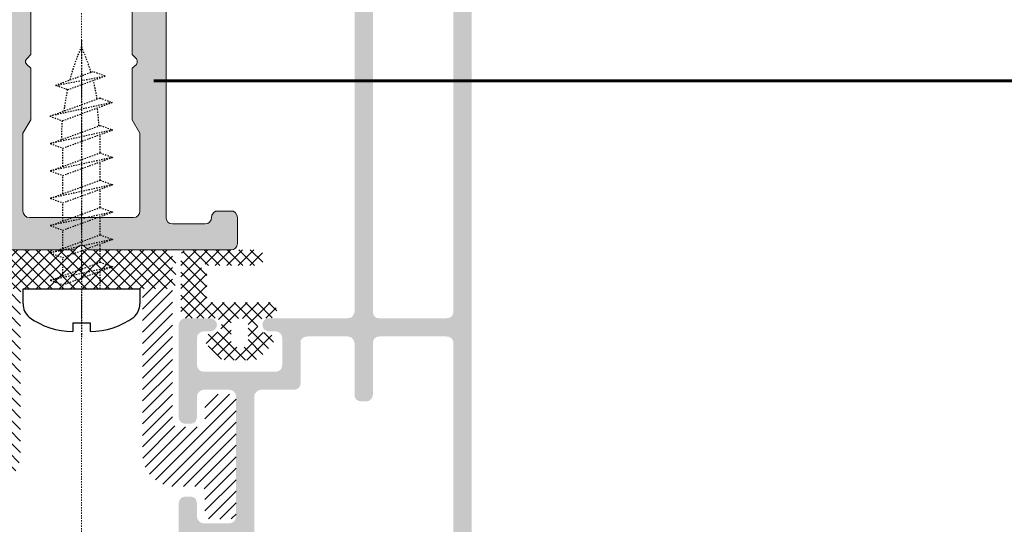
# Model space of a CAD drawing. Header units: millimetres. Extents: x -158258 to 126254, y -16359 to 60195.
# Tile 32 of 173: x -136405 to -136330, y 10539 to 10577. Entities that reach past the tile are written whole.
import ezdxf
from ezdxf.xclip import XClip

# ---------------------------------------------------------------- set-up
doc = ezdxf.new("R2010")
doc.units = ezdxf.units.MM
doc.header["$LTSCALE"] = 0.1
doc.header["$MEASUREMENT"] = 0
doc.header["$XCLIPFRAME"] = 0
doc.linetypes.add('CENTER', pattern=[2, 1.25, -0.25, 0.25, -0.25])
doc.linetypes.add('HIDDEN', pattern=[0.375, 0.25, -0.125])
for name, color, linetype, lineweight in [('01. Aluminium (Main Structure)', 6, 'Continuous', 5), ('2_Centerline', 1, 'CENTER', 15), ('3_Hatch', 8, 'Continuous', 0), ('ETECHNO-HVAC-TEXT', 7, 'Continuous', 30), ('S2-flooring plan', 6, 'Continuous', 5)]:
    doc.layers.add(name, color=color, linetype=linetype, lineweight=lineweight)
for name, color, linetype in [('CENTER LINE', 8, 'CENTER'), ('HARDWARES', 7, 'Continuous'), ('HVAC Existing', 8, 'Continuous')]:
    doc.layers.add(name, color=color, linetype=linetype)
doc.styles.add('ROMANS', font='romans.shx')

# ---------------------------------------------------------------- blocks, each defined once
blk = doc.blocks.new('A$C23054C9A')
at = {"layer": '3_Hatch'}
h = blk.add_hatch(color=256, dxfattribs=at)
h.dxf.hatch_style = 1
h.paths.add_polyline_path([(10.36235835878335, 60.5273725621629), (10.36235835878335, 25.99274578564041), (10.32502586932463, 25.82786062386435), (10.21613944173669, 25.645346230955), (10.03258803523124, 25.53542278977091), (9.850073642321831, 25.51675654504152), (4.654635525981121, 25.51675654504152), (4.453454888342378, 25.53542278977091), (4.289606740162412, 25.645346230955), (4.197312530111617, 25.82786062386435), (4.16101705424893, 25.99274578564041), (4.16101705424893, 60.5273725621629), (4.197312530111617, 60.71092396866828), (4.289606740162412, 60.87477211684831), (4.453454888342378, 60.98469555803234), (4.654635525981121, 61.02202804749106), (9.850073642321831, 61.02202804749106), (10.03258803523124, 60.98469555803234), (10.21613944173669, 60.87477211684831), (10.32502586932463, 60.71092396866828)], flags=16)
h.paths.add_polyline_path([(4.16101705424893, 5.890237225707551), (4.106055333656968, 6.091417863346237), (3.996131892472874, 6.256303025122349), (3.84991297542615, 6.366226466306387), (3.648732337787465, 6.402521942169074), (3.246371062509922, 6.402521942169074), (3.063856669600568, 6.366226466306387), (2.898971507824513, 6.256303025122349), (2.789048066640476, 6.091417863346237), (2.752752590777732, 5.890237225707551), (2.752752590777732, 1.902919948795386), (2.69779087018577, 1.701739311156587), (2.587867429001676, 1.536854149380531), (2.441648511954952, 1.426930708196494), (2.240467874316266, 1.408264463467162), (-4.454491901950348, 1.408264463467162), (-4.637006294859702, 1.426930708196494), (-4.801891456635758, 1.536854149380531), (-4.911814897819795, 1.701739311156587), (-4.948110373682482, 1.902919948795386), (-4.948110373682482, 19.49896664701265), (-4.911814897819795, 19.70014728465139), (-4.801891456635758, 19.84636620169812), (-4.637006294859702, 19.95628964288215), (-4.454491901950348, 20.01125136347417), (-1.893068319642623, 20.01125136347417), (-1.710553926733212, 20.04754683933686), (-1.545668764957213, 20.15747028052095), (-1.435745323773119, 20.32235544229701), (-1.399449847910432, 20.50486983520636), (-1.399449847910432, 23.59620736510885), (-1.380783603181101, 23.7973880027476), (-1.271897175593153, 23.96227316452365), (-1.088345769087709, 24.07219660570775), (-0.88716513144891, 24.10849208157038), (2.240467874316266, 24.10849208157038), (2.441648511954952, 24.07219660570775), (2.587867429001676, 23.96227316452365), (2.69779087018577, 23.7973880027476), (2.752752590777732, 23.59620736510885), (2.752752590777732, 19.60889008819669), (2.789048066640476, 19.40770945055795), (2.898971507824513, 19.26149053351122), (3.063856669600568, 19.15156709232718), (3.246371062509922, 19.11527161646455), (3.648732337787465, 19.11527161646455), (3.84991297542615, 19.15156709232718), (3.996131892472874, 19.26149053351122), (4.106055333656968, 19.40770945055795), (4.16101705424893, 19.60889008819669), (4.16101705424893, 23.59620736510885), (4.197312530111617, 23.7973880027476), (4.289606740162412, 23.96227316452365), (4.453454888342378, 24.07219660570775), (4.654635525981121, 24.10849208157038), (9.850073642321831, 24.10849208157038), (10.03258803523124, 24.07219660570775), (10.21613944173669, 23.96227316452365), (10.32502586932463, 23.7973880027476), (10.36235835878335, 23.59620736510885), (10.36235835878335, 1.902919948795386), (10.32502586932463, 1.701739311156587), (10.21613944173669, 1.536854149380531), (10.03258803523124, 1.426930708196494), (9.850073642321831, 1.408264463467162), (4.654635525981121, 1.408264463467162), (4.453454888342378, 1.426930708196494), (4.289606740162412, 1.536854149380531), (4.197312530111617, 1.701739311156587), (4.16101705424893, 1.902919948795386)], flags=16)
h.paths.add_polyline_path([(-6.045270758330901, 4.536934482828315), (-6.35637483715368, 4.225830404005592), (-6.35637483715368, 1.902919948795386), (-6.3937073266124, 1.701739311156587), (-6.502593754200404, 1.536854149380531), (-6.667478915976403, 1.426930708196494), (-6.868659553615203, 1.408264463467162), (-9.246531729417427, 1.408264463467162), (-9.447712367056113, 1.426930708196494), (-9.593931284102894, 1.536854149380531), (-9.70385472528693, 1.701739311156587), (-9.75881644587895, 1.902919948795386), (-9.75881644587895, 2.506461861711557), (-9.795111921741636, 2.688976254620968), (-9.905035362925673, 2.853861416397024), (-10.06992052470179, 2.963784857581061), (-10.25243491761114, 3.000080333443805), (-10.45361555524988, 2.963784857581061), (-10.61850071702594, 2.853861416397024), (-10.72842415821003, 2.688976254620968), (-10.76471963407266, 2.506461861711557), (-10.76471963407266, 0.493618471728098), (-10.72842415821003, 0.3111040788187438), (-10.61850071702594, 0.1462189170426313), (-10.45361555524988, 0.03629547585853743), (-10.25243491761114, -4.035882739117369e-12), (10.25243491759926, -4.035882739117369e-12), (10.453615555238, -0.05496172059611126), (10.59983447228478, -0.1648851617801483), (10.70975791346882, -0.3111040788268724), (10.76471963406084, -0.512284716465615), (10.76471963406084, -1.518187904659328), (10.80101510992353, -1.700702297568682), (10.89227230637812, -1.865587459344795), (11.05715746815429, -1.975510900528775), (11.25833810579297, -1.99314013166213), (11.44085249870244, -1.975510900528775), (11.6057376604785, -1.865587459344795), (11.71566110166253, -1.700702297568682), (11.75195657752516, -1.518187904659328), (11.75195657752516, 61.91800779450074), (11.71566110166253, 62.11918843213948), (11.6057376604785, 62.28407359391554), (11.44085249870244, 62.39296002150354), (11.25833810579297, 62.41162626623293), (-1.746849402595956, 62.41162626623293), (-1.948030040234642, 62.39296002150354), (-2.094248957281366, 62.28407359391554), (-2.20417239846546, 62.11918843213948), (-2.259134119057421, 61.91800779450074), (-2.259134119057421, 61.5156465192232), (-2.20417239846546, 61.3507613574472), (-2.094248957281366, 61.16824696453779), (-1.948030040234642, 61.05832352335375), (-1.746849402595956, 61.02202804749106), (2.240467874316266, 61.02202804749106), (2.441648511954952, 60.98469555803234), (2.587867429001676, 60.87477211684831), (2.69779087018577, 60.71092396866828), (2.752752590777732, 60.5273725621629), (2.752752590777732, 25.99274578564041), (2.69779087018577, 25.82786062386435), (2.587867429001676, 25.645346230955), (2.441648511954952, 25.53542278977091), (2.240467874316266, 25.51675654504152), (-3.832283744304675, 25.51675654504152), (-3.997168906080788, 25.48046106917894), (-4.088426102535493, 25.42549934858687), (-4.179683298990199, 25.37053762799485), (-4.23464501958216, 25.29794667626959), (-4.289606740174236, 25.22431871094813), (-4.308272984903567, 25.13306151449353), (-4.325902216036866, 25.05943354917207), (-4.325902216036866, 24.96817635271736), (-4.308272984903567, 24.87691915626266), (-4.289606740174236, 24.78566195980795), (-4.23464501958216, 24.7120339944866), (-4.179683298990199, 24.63944304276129), (-4.088426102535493, 24.58448132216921), (-3.997168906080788, 24.54818584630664), (-3.88724546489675, 24.51085335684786), (-3.302369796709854, 24.51085335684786), (-3.101189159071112, 24.4558916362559), (-2.953933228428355, 24.34700520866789), (-2.84504680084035, 24.19974927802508), (-2.807714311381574, 23.99856864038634), (-2.807714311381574, 21.9141713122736), (-2.84504680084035, 21.71299067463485), (-2.953933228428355, 21.5481055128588), (-3.101189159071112, 21.43818207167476), (-3.302369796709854, 21.40188659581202), (-8.86283669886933, 21.40188659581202), (-9.045351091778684, 21.43818207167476), (-9.21023625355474, 21.5481055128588), (-9.320159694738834, 21.71299067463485), (-9.356455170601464, 21.9141713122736), (-9.356455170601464, 23.99856864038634), (-9.320159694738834, 24.19974927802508), (-9.21023625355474, 24.34700520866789), (-9.045351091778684, 24.4558916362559), (-8.86283669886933, 24.51085335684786), (-8.331885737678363, 24.51085335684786), (-8.130705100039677, 24.54818584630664), (-7.984486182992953, 24.65707227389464), (-7.874562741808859, 24.80432820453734), (-7.819601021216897, 25.00550884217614), (-7.874562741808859, 25.20668947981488), (-7.984486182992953, 25.35290839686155), (-8.130705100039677, 25.46283183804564), (-8.331885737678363, 25.51675654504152), (-10.25243491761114, 25.51675654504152), (-10.45361555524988, 25.46283183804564), (-10.61850071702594, 25.35290839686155), (-10.72842415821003, 25.20668947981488), (-10.76471963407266, 25.00550884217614), (-10.76471963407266, 17.9081877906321), (-10.72842415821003, 17.70700715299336), (-10.61850071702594, 17.54212199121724), (-10.45361555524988, 17.43219855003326), (-10.25243491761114, 17.39590307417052), (-9.868739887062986, 17.39590307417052), (-9.667559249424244, 17.43219855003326), (-9.48504485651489, 17.54212199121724), (-9.41141689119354, 17.70700715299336), (-9.356455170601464, 17.9081877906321), (-9.356455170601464, 19.49896664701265), (-9.320159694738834, 19.70014728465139), (-9.21023625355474, 19.84636620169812), (-9.045351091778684, 19.95628964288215), (-8.86283669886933, 20.01125136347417), (-6.868659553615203, 20.01125136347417), (-6.667478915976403, 19.95628964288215), (-6.502593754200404, 19.84636620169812), (-6.3937073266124, 19.70014728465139), (-6.35637483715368, 19.49896664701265), (-6.35637483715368, 10.24362030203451), (-6.3937073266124, 10.06110590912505), (-6.502593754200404, 9.896220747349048), (-6.667478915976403, 9.786297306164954), (-6.868659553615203, 9.731335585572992), (-8.86283669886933, 9.731335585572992), (-9.045351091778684, 9.786297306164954), (-9.21023625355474, 9.896220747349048), (-9.320159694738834, 10.06110590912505), (-9.356455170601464, 10.24362030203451), (-9.356455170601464, 11.30448521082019), (-9.41141689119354, 11.4869996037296), (-9.48504485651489, 11.65188476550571), (-9.667559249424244, 11.76180820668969), (-9.868739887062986, 11.79810368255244), (-10.25243491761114, 11.79810368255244), (-10.45361555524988, 11.76180820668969), (-10.61850071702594, 11.65188476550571), (-10.72842415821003, 11.4869996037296), (-10.76471963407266, 11.30448521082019), (-10.76471963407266, 6.987397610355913), (-10.74709040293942, 6.859844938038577), (-10.70975791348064, 6.768587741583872), (-10.65479619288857, 6.694959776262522), (-10.59983447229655, 6.639998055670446), (-10.54590976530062, 6.585036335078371), (-10.47228179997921, 6.548740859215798), (-10.39865383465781, 6.512445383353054), (-10.32606288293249, 6.493779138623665), (-10.25243491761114, 6.493779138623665), (-10.16117772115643, 6.493779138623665), (-10.08858676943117, 6.530074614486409), (-10.01495880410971, 6.567407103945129), (-9.941330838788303, 6.603702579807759), (-9.887406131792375, 6.676293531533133), (-9.8324444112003, 6.74992149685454), (-9.75881644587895, 6.987397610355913), (-9.75881644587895, 7.590939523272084), (-9.70385472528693, 7.792120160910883), (-9.593931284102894, 7.957005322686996), (-9.447712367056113, 8.066928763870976), (-9.246531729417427, 8.085595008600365), (-6.868659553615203, 8.085595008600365), (-6.667478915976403, 8.066928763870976), (-6.502593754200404, 7.957005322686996), (-6.3937073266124, 7.792120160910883), (-6.35637483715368, 7.590939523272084), (-6.35637483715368, 5.268029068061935), (-6.045270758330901, 4.956924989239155), (-5.954013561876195, 4.829372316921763), (-5.954013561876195, 4.664487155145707)])
blk = doc.blocks.new('A$C768C5112')
at = {"layer": '3_Hatch'}
h = blk.add_hatch(color=256, dxfattribs=at)
h.dxf.hatch_style = 1
h.paths.add_polyline_path([(-4.223506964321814, -41.98522546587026), (-3.912497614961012, -41.67421611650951), (-3.912497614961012, -37.70677351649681), (-4.498231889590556, -36.68251605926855), (-4.498231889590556, -2.487038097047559), (-4.461947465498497, -2.304579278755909), (-4.352057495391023, -2.139744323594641), (-4.205883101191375, -2.029854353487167), (-4.004763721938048, -1.993569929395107), (4.004763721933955, -1.993569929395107), (4.188259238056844, -2.029854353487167), (4.35205749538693, -2.139744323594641), (4.461947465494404, -2.304579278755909), (4.516892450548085, -2.487038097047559), (4.516892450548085, -36.68251605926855), (3.894873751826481, -37.70677351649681), (3.894873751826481, -41.67421611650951), (4.205883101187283, -41.98522546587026), (4.297112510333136, -42.13139986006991), (4.297112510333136, -42.27757425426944), (4.205883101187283, -42.42374864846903), (3.894873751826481, -42.71713413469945), (3.894873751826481, -46.6845767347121), (4.516892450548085, -47.70883419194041), (4.516892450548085, -53.70716784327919), (4.461947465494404, -53.8896266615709), (4.35205749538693, -54.05446161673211), (4.188259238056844, -54.16435158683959), (4.004763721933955, -54.2006360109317), (-4.004763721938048, -54.2006360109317), (-4.205883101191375, -54.16435158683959), (-4.352057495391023, -54.05446161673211), (-4.461947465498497, -53.8896266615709), (-4.498231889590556, -53.70716784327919), (-4.498231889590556, -47.70883419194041), (-3.912497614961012, -46.6845767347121), (-3.912497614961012, -42.71713413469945), (-4.223506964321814, -42.42374864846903), (-4.278451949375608, -42.27757425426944), (-4.278451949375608, -42.13139986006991)], flags=16)
h.paths.add_polyline_path([(10.03938179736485, -54.01714049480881), (9.984436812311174, -54.2006360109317), (9.965776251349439, -54.38309482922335), (9.856922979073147, -54.54792978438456), (9.692088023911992, -54.65781975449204), (9.509629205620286, -54.69410417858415), (7.003930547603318, -54.69410417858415), (6.821471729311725, -54.65781975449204), (6.637976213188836, -54.54792978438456), (6.528086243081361, -54.38309482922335), (6.510462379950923, -54.2006360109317), (6.510462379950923, -2.487038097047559), (6.528086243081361, -2.304579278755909), (6.637976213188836, -2.139744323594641), (6.821471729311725, -2.029854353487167), (7.003930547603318, -1.993569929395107), (11.88677733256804, -1.993569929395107), (12.17912612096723, -1.682560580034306), (12.32530051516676, -1.591331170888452), (12.47147490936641, -1.591331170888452), (12.59898874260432, -1.682560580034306), (12.92865865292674, -1.993569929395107), (27.50255676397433, -1.993569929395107), (27.68605228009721, -2.029854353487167), (27.86851109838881, -2.139744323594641), (27.95974050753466, -2.304579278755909), (27.99602493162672, -2.487038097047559), (27.99602493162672, -6.985269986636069), (27.95974050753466, -7.186389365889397), (27.86851109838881, -7.351224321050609), (27.68605228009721, -7.461114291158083), (27.50255676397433, -7.497398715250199), (18.81710233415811, -7.497398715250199), (18.61598295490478, -7.533683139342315), (18.45114799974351, -7.64357310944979), (18.34125802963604, -7.808408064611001), (18.30497360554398, -8.009527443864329), (18.30497360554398, -13.47707180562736), (18.34125802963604, -13.67819118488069), (18.45114799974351, -13.86065000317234), (18.61598295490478, -13.95291611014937), (18.81710233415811, -13.98920053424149), (21.79760859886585, -13.98920053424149), (21.99872797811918, -13.95291611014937), (22.16356293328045, -13.86065000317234), (22.27241620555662, -13.67819118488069), (22.29107676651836, -13.47707180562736), (22.29107676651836, -13.00122750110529), (22.27241620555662, -12.80010812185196), (22.16356293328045, -12.65393372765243), (21.99872797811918, -12.5440437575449), (21.79760859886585, -12.49013547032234), (20.80963556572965, -12.49013547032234), (20.60851618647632, -12.4528143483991), (20.46234179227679, -12.34292437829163), (20.35245182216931, -12.19674998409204), (20.29750683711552, -11.99563060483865), (20.29750683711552, -10.00309737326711), (20.35245182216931, -9.801977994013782), (20.46234179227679, -9.655803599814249), (20.60851618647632, -9.545913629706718), (20.80963556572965, -9.49096864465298), (23.64396743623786, -9.49096864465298), (23.93735292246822, -9.179959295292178), (24.08352731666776, -9.106353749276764), (24.2297017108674, -9.106353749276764), (24.35721554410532, -9.179959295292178), (24.68688545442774, -9.49096864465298), (27.50255676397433, -9.49096864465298), (27.68605228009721, -9.545913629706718), (27.86851109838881, -9.655803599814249), (27.95974050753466, -9.801977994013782), (27.99602493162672, -10.00309737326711), (27.99602493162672, -11.99563060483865), (27.95974050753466, -12.19674998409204), (27.86851109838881, -12.34292437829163), (27.68605228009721, -12.4528143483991), (27.50255676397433, -12.49013547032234), (26.51562042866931, -12.49013547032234), (26.31450104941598, -12.5440437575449), (26.16832665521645, -12.65393372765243), (26.05843668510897, -12.80010812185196), (26.00349170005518, -13.00122750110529), (26.00349170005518, -13.47707180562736), (26.05843668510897, -13.67819118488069), (26.16832665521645, -13.86065000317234), (26.31450104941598, -13.95291611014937), (26.51562042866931, -13.98920053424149), (29.51375055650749, -13.98920053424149), (29.69724607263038, -13.95291611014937), (29.86208102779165, -13.86065000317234), (29.97093430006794, -13.67819118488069), (29.98959486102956, -13.47707180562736), (29.97093430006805, 81.00442663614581), (29.86208102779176, 81.1879221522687), (29.77966355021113, 81.24286713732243), (29.69724607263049, 81.29781212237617), (29.60549831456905, 81.3066240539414), (29.5137505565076, 81.31543598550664), (-29.51375055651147, 81.31543598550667), (-29.7148699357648, 81.2978121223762), (-29.86104432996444, 81.18792215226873), (-29.97093430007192, 81.00442663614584), (-30.00721872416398, 80.84062837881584), (-30.00721872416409, -13.47707180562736), (-29.97093430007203, -13.67819118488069), (-29.86104432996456, -13.86065000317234), (-29.71486993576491, -13.95291611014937), (-29.51375055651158, -13.98920053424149), (-26.4959231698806, -13.98920053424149), (-26.31346435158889, -13.95291611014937), (-26.14862939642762, -13.86065000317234), (-26.03873942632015, -13.67819118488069), (-26.00245500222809, -13.47707180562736), (-26.00245500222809, -13.00122750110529), (-26.03873942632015, -12.80010812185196), (-26.14862939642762, -12.65393372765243), (-26.31346435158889, -12.5440437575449), (-26.4959231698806, -12.49013547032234), (-27.52018062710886, -12.49013547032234), (-27.68501558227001, -12.4528143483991), (-27.86747440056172, -12.34292437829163), (-27.97736437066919, -12.19674998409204), (-28.01364879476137, -11.99563060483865), (-28.01364879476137, -10.00309737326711), (-27.97736437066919, -9.801977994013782), (-27.86747440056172, -9.655803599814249), (-27.68501558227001, -9.545913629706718), (-27.52018062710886, -9.49096864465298), (-24.68584875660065, -9.49096864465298), (-24.37483940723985, -9.179959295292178), (-24.24732557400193, -9.106353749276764), (-24.06383005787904, -9.106353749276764), (-23.93631622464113, -9.179959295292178), (-23.62530687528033, -9.49096864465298), (-20.80963556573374, -9.49096864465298), (-20.60851618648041, -9.545913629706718), (-20.44368123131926, -9.655803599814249), (-20.33379126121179, -9.801977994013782), (-20.29750683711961, -10.00309737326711), (-20.29750683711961, -11.99563060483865), (-20.33379126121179, -12.19674998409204), (-20.44368123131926, -12.34292437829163), (-20.60851618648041, -12.4528143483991), (-20.80963556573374, -12.49013547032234), (-21.81523246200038, -12.49013547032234), (-22.01635184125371, -12.5440437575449), (-22.16252623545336, -12.65393372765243), (-22.27241620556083, -12.80010812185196), (-22.30870062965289, -13.00122750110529), (-22.30870062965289, -13.47707180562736), (-22.27241620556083, -13.67819118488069), (-22.16252623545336, -13.86065000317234), (-22.01635184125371, -13.95291611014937), (-21.81523246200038, -13.98920053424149), (-18.79740507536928, -13.98920053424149), (-18.61494625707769, -13.95291611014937), (-18.45011130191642, -13.86065000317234), (-18.34125802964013, -13.67819118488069), (-18.30393690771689, -13.47707180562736), (-18.30393690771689, -8.009527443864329), (-18.34125802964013, -7.808408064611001), (-18.45011130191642, -7.64357310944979), (-18.61494625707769, -7.533683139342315), (-18.79740507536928, -7.497398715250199), (-27.52018062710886, -7.497398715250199), (-27.68501558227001, -7.461114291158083), (-27.86747440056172, -7.351224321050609), (-27.97736437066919, -7.186389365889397), (-28.01364879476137, -6.985269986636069), (-28.01364879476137, -2.487038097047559), (-27.97736437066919, -2.304579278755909), (-27.86747440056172, -2.139744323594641), (-27.68501558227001, -2.029854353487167), (-27.52018062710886, -1.993569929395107), (-12.92762195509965, -1.993569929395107), (-12.61764930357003, -1.682560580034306), (-12.48909877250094, -1.591331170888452), (-12.3429243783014, -1.591331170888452), (-12.17808942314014, -1.682560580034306), (-11.86708007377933, -1.993569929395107), (-7.002893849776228, -1.993569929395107), (-6.801774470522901, -2.029854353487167), (-6.655600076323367, -2.139744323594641), (-6.545710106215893, -2.304579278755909), (-6.509425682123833, -2.487038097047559), (-6.509425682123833, -54.2006360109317), (-6.545710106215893, -54.38309482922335), (-6.655600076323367, -54.54792978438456), (-6.801774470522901, -54.65781975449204), (-7.002893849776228, -54.69410417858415), (-9.508592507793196, -54.69410417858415), (-9.709711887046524, -54.65781975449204), (-9.855886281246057, -54.54792978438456), (-9.965776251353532, -54.38309482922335), (-10.0020606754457, -54.2006360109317), (-10.03834509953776, -54.01714049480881), (-10.14823506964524, -53.83468167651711), (-10.31307002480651, -53.72479170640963), (-10.4955288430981, -53.70716784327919), (-11.50216243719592, -53.70716784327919), (-11.70328181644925, -53.72479170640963), (-11.8494562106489, -53.83468167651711), (-11.95934618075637, -54.01714049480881), (-12.01325446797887, -54.2006360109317), (-12.01325446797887, -56.21182980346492), (-11.95934618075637, -56.39532531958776), (-11.8494562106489, -56.55912357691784), (-11.70328181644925, -56.66901354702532), (-11.50216243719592, -56.68767410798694), (-0.5297525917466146, -56.68767410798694), (-0.201119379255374, -56.39532531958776), (-0.07256884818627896, -56.3217197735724), (0.07360554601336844, -56.3217197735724), (0.2197799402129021, -56.39532531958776), (0.5121287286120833, -56.68767410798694), (11.50216243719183, -56.68767410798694), (11.68565795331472, -56.66901354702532), (11.8494562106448, -56.55912357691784), (11.95934618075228, -56.39532531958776), (12.01429116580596, -56.21182980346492), (12.01429116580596, -54.2006360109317), (11.95934618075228, -54.01714049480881), (11.8494562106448, -53.83468167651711), (11.68565795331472, -53.72479170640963), (11.50216243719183, -53.70716784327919), (10.4965655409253, -53.70716784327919), (10.29544616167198, -53.72479170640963), (10.14927176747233, -53.83468167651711)])
h.paths.add_polyline_path([(27.99602493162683, 77.82280099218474), (27.95974050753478, 78.0062965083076), (27.86851109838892, 78.1887553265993), (27.68605228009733, 78.29864529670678), (27.50255676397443, 78.33492972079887), (-27.52018062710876, 78.3349297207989), (-27.6850155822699, 78.29864529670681), (-27.8674744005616, 78.18875532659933), (-27.97736437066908, 78.00629650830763), (-28.01364879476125, 77.82280099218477), (-28.01364879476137, 0.5121287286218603), (-27.97736437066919, 0.3110093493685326), (-27.86747440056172, 0.1648349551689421), (-27.68501558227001, 0.05494498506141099), (-27.52018062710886, 7.73070496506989e-12), (27.50255676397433, 7.73070496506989e-12), (27.68605228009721, 0.05494498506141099), (27.86851109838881, 0.1648349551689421), (27.95974050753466, 0.3110093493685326), (27.99602493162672, 0.5121287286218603)], flags=16)
at = {"layer": '01. Aluminium (Main Structure)', "linetype": 'ByBlock'}
for p, q in [((-6.509425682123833, -2.487038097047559), (-6.509425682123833, -54.2006360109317)), ((-3.912497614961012, -41.67421611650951), (-3.912497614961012, -37.70677351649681)), ((3.894873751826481, -37.70677351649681), (3.894873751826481, -41.67421611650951)), ((-4.278451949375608, -42.13139986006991), (-4.223506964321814, -41.98522546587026)), ((-4.278451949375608, -42.27757425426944), (-4.278451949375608, -42.13139986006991)), ((-4.223506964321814, -42.42374864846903), (-4.278451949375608, -42.27757425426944)), ((-4.223506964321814, -41.98522546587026), (-3.912497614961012, -41.67421611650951)), ((3.894873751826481, -41.67421611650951), (4.205883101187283, -41.98522546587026)), ((4.205883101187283, -41.98522546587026), (4.297112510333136, -42.13139986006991)), ((4.297112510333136, -42.27757425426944), (4.205883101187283, -42.42374864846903)), ((4.297112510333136, -42.13139986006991), (4.297112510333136, -42.27757425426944)), ((-3.912497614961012, -42.71713413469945), (-4.223506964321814, -42.42374864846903)), ((-3.912497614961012, -46.6845767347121), (-3.912497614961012, -42.71713413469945)), ((4.205883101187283, -42.42374864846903), (3.894873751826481, -42.71713413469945)), ((3.894873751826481, -42.71713413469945), (3.894873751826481, -46.6845767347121)), ((-4.498231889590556, -47.70883419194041), (-3.912497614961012, -46.6845767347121)), ((3.894873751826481, -46.6845767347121), (4.516892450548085, -47.70883419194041)), ((-4.498231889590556, -53.70716784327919), (-4.498231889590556, -47.70883419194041)), ((4.516892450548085, -47.70883419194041), (4.516892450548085, -53.70716784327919)), ((-11.8494562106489, -53.83468167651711), (-11.70328181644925, -53.72479170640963)), ((-11.70328181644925, -53.72479170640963), (-11.50216243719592, -53.70716784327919)), ((-11.50216243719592, -53.70716784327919), (-10.4955288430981, -53.70716784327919)), ((-10.4955288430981, -53.70716784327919), (-10.31307002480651, -53.72479170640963)), ((-10.31307002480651, -53.72479170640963), (-10.14823506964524, -53.83468167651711)), ((-4.461947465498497, -53.8896266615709), (-4.498231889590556, -53.70716784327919)), ((4.516892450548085, -53.70716784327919), (4.461947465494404, -53.8896266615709)), ((-12.01325446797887, -54.2006360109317), (-11.95934618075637, -54.01714049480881)), ((-12.01325446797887, -56.21182980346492), (-12.01325446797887, -54.2006360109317)), ((-11.95934618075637, -54.01714049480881), (-11.8494562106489, -53.83468167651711)), ((-10.14823506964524, -53.83468167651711), (-10.03834509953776, -54.01714049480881)), ((-10.03834509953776, -54.01714049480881), (-10.0020606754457, -54.2006360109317)), ((-9.965776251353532, -54.38309482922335), (-10.0020606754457, -54.2006360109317)), ((-9.855886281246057, -54.54792978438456), (-9.965776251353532, -54.38309482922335)), ((-6.545710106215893, -54.38309482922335), (-6.655600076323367, -54.54792978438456)), ((-6.509425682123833, -54.2006360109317), (-6.545710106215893, -54.38309482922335)), ((-4.352057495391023, -54.05446161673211), (-4.461947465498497, -53.8896266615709)), ((-4.205883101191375, -54.16435158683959), (-4.352057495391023, -54.05446161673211)), ((-4.004763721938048, -54.2006360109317), (-4.205883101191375, -54.16435158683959)), ((4.004763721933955, -54.2006360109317), (-4.004763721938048, -54.2006360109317)), ((4.188259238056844, -54.16435158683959), (4.004763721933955, -54.2006360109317)), ((4.35205749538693, -54.05446161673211), (4.188259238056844, -54.16435158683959)), ((4.461947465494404, -53.8896266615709), (4.35205749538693, -54.05446161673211)), ((-9.709711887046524, -54.65781975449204), (-9.855886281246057, -54.54792978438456)), ((-9.508592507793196, -54.69410417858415), (-9.709711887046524, -54.65781975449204)), ((-7.002893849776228, -54.69410417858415), (-9.508592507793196, -54.69410417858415)), ((-6.801774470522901, -54.65781975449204), (-7.002893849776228, -54.69410417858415)), ((-6.655600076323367, -54.54792978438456), (-6.801774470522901, -54.65781975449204)), ((-11.95934618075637, -56.39532531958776), (-12.01325446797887, -56.21182980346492)), ((-11.8494562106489, -56.55912357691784), (-11.95934618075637, -56.39532531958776)), ((-11.70328181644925, -56.66901354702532), (-11.8494562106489, -56.55912357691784)), ((-11.50216243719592, -56.68767410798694), (-11.70328181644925, -56.66901354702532)), ((-11.50216243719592, -56.68767410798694), (-0.5297525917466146, -56.68767410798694)), ((-0.5297525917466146, -56.68767410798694), (-0.201119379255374, -56.39532531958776)), ((-0.201119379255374, -56.39532531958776), (-0.07256884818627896, -56.3217197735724)), ((-0.07256884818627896, -56.3217197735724), (0.07360554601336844, -56.3217197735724)), ((0.07360554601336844, -56.3217197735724), (0.2197799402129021, -56.39532531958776)), ((0.2197799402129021, -56.39532531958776), (0.5121287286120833, -56.68767410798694)), ((0.5121287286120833, -56.68767410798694), (11.50216243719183, -56.68767410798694))]:
    blk.add_line(p, q, dxfattribs=at)
blk = doc.blocks.new('A$C096C0FB7')
at = {"layer": '3_Hatch'}
h = blk.add_hatch(dxfattribs=at)
h.set_pattern_fill('ANSI31', color=256, scale=5)
h.set_pattern_definition([(45, (-26191.75418318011, -15010.31870583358), (-0.4419417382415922, 0.4419417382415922), [])])
h.paths.add_polyline_path([(9.477403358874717, -15.45374932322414), (9.495029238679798, -15.59994044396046), (9.495029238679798, -17.31898213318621), (9.513691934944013, -17.46517325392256), (9.60493178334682, -17.57507579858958), (9.733497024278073, -17.66631564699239), (9.897314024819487, -17.70364103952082), (11.48882728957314, -17.70364103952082), (11.65368110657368, -17.66631564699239), (11.7812095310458, -17.57507579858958), (11.87244937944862, -17.46517325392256), (11.89111207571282, -17.31898213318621), (11.89111207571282, -8.486342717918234), (11.87244937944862, -8.339114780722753), (11.7812095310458, -8.211586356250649), (11.65368110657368, -8.120346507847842), (11.48882728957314, -8.101683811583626), (9.897314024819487, -8.101683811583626), (9.733497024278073, -8.120346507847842), (9.60493178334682, -8.211586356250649), (9.513691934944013, -8.339114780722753), (9.495029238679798, -8.486342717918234), (9.495029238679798, -10.20538440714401), (9.477403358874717, -10.35157552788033), (9.385126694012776, -10.49776664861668), (9.257598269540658, -10.57034380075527), (9.111407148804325, -10.6076691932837), (7.392365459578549, -10.6076691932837), (7.246174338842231, -10.57034380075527), (7.099983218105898, -10.49776664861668), (7.026369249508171, -10.35157552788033), (6.990080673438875, -10.20538440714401), (6.990080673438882, 2.614851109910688), (6.971417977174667, 2.761042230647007), (6.880178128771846, 2.889607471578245), (6.751612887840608, 2.980847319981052), (6.605421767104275, 2.999510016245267), (-6.873192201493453, 2.999510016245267), (-7.019383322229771, 2.980847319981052), (-7.146911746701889, 2.889607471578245), (-7.22052571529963, 2.761042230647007), (-7.256814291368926, 2.614851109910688), (-7.256814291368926, 0.4209474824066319), (-7.22052571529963, 0.2560936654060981), (-7.146911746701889, 0.1275284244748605), (-7.019383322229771, 0.03628857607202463), (-6.873192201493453, 2.700062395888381e-12), (4.301615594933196, 2.700062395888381e-12), (4.447806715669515, -0.01866269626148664), (4.575335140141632, -0.1099025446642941), (4.667611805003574, -0.237430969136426), (4.685237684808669, -0.4022847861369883), (4.685237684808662, -12.71033297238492), (4.703900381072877, -12.83889821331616), (4.721526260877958, -13.09499187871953), (4.77647753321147, -13.33242284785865), (4.850091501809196, -13.56985381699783), (4.941331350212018, -13.78965890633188), (5.05123389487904, -14.00946399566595), (5.197425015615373, -14.19194369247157), (5.343616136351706, -14.39308608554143), (5.50846995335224, -14.55793990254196), (5.690949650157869, -14.70413102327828), (5.892092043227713, -14.8503221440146), (6.111897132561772, -14.96022468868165), (6.331702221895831, -15.05146453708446), (6.569133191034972, -15.12404168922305), (6.806564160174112, -15.17899296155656), (7.062657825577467, -15.19765565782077), (7.191223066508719, -15.19765565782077), (9.111407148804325, -15.19765565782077), (9.257598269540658, -15.23394423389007), (9.385126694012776, -15.3075582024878)])
blk = doc.blocks.new('*U1030')
at = {"layer": 'CENTER LINE', "linetype": 'CENTER'}
blk.add_line((0, -19.12470507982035), (0, 3.774010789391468), dxfattribs=at)
at = {"layer": 'HARDWARES', "linetype": 'Continuous'}
for p, q in [((-0.6609298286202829, 2.613080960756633), (-0.6609298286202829, 3.274010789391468)), ((0.6609298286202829, 2.613080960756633), (0.6609298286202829, 3.274010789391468)), ((0.6609298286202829, 2.613080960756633), (-0.6609298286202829, 2.613080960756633)), ((-4.488571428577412, 0), (-4.488571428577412, 1.150185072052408)), ((4.488571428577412, 1.150184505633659), (4.488571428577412, 0)), ((4.488571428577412, 0), (-4.488571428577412, 0))]:
    blk.add_line(p, q, dxfattribs=at)
at = {"layer": 'HARDWARES'}
for p, q in [((4.488571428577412, 0.817582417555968), (4.488571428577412, 0)), ((4.488571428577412, 0), (-4.488571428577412, 0))]:
    blk.add_line(p, q, dxfattribs=at)
at = {"layer": 'HARDWARES', "linetype": 'HIDDEN'}
for p, q in [((1.440000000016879, 0), (1.440000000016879, -0.3061200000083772)), ((1.440000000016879, -1.004879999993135), (1.440000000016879, -2.408519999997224)), ((-1.440000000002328, -2.053199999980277), (-1.440000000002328, -3.456749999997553)), ((1.440000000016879, -3.107279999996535), (1.440000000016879, -4.510920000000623)), ((-1.440000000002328, -4.155599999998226), (-1.440000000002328, -5.559150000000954)), ((1.440000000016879, -5.209680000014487), (1.440000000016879, -6.613320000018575)), ((-1.440000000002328, -6.258000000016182), (-1.440000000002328, -7.661550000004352)), ((1.440000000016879, -7.312080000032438), (1.440000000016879, -8.715720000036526)), ((-1.440000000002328, -8.360400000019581), (-1.440000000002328, -9.763950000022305)), ((1.440000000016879, -9.414480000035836), (1.440000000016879, -10.81812000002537)), ((-1.440000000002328, -10.46280000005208), (-1.440000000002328, -11.8663500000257)), ((1.076159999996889, -15.31407514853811), (-1.811639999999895, -16.36515514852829)), ((1.986480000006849, -15.64551514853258), (-1.811639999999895, -16.36515514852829)), ((-0.9011999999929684, -16.69647514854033), (1.986480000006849, -15.64551514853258)), ((1.076159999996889, -15.31407514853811), (1.986480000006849, -15.64551514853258)), ((-1.811639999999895, -16.36515514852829), (-0.9011999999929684, -16.69647514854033))]:
    blk.add_line(p, q, dxfattribs=at)
for points in [[(-1.440000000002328, 1.45519e-11), (-1.440000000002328, -1.354349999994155)], [(2.400000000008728, -0.655559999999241), (1.440000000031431, -0.3061199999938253), (-2.399999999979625, -1.703759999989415), (2.400000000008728, -0.655559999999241), (-1.440000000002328, -2.053200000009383), (-2.399999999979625, -1.703759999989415)], [(2.400000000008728, -2.757960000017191), (1.440000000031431, -2.408519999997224), (-2.399999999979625, -3.806160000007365), (2.400000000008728, -2.757960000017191), (-1.440000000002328, -4.155599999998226), (-2.399999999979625, -3.806160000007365)], [(2.400000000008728, -4.860360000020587), (1.440000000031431, -4.510920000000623), (-2.399999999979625, -5.908560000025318), (2.400000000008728, -4.860360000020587), (-1.440000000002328, -6.258000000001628), (-2.399999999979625, -5.908560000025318)], [(2.400000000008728, -6.962760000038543), (1.440000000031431, -6.613320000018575), (-2.399999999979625, -8.010960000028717), (2.400000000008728, -6.962760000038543), (-1.440000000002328, -8.360400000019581), (-2.399999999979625, -8.010960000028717)], [(2.400000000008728, -9.06516000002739), (1.440000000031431, -8.715720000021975), (-2.399999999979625, -10.11336000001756), (2.400000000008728, -9.06516000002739), (-1.440000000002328, -10.46280000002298), (-2.399999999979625, -10.11336000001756)], [(2.400000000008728, -11.17120999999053), (1.440000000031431, -10.82176999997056), (-2.399999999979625, -12.21940999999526), (2.400000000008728, -11.17120999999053), (-1.440000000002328, -12.56885000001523), (-2.399999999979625, -12.21940999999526)], [(2.428054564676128, -13.28330415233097), (1.468054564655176, -12.93386415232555), (-2.371945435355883, -14.33150415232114), (2.428054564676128, -13.28330415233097), (-1.411945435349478, -14.68094415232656), (-2.371945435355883, -14.33150415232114)]]:
    blk.add_lwpolyline(points, dxfattribs=at)
at = {"layer": 'HARDWARES', "linetype": 'Continuous'}
for centre, radius, start, end in [((-0.7055913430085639, -2.297439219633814), 5.571559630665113, 89.54071651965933, 126.6337815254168), ((0.7055912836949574, -2.297439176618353), 5.571559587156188, 53.36621261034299, 90.45928287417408), ((-3.117142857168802, 1.150185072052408), 1.37142857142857, 131.7376037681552, 180), ((3.117142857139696, 1.150184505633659), 1.37142857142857, 0, 48.2623911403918)]:
    blk.add_arc(centre, radius, start, end, dxfattribs=at)
at = {"layer": 'HARDWARES', "linetype": 'HIDDEN'}
for centre, radius, start, end in [((-15.26299043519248, -11.79904749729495), 16.79315957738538, 356.0960692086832, 1.058428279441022), ((15.43309956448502, -11.79904749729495), 16.79315957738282, 182.5080075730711, 187.2926171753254), ((-15.34804499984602, -11.81309849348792), 16.79315957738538, 347.9668111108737, 353.6815361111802), ((15.34804499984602, -11.81309849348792), 16.79315957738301, 189.5794861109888, 194.562172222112), ((15.34804499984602, -11.81309849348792), 16.79315957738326, 196.6931290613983, 203.9434805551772), ((-15.34804499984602, -11.81309849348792), 16.79315957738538, 336.0565194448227, 345.4243000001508)]:
    blk.add_arc(centre, radius, start, end, dxfattribs=at)
blk = doc.blocks.new('*U1026')
at = {"layer": '3_Hatch'}
h = blk.add_hatch(dxfattribs=at)
h.set_pattern_fill('ANSI37', color=256, scale=5)
h.set_pattern_definition([(45, (-26191.75418318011, -14950.54475466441), (-0.4419417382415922, 0.4419417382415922), []), (135, (-26191.75418318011, -14950.54475466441), (-0.4419417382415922, -0.4419417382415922), [])])
edge = h.paths.add_edge_path(flags=16)
edge.add_line((-12.61184658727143, 57.48166528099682), (-11.71182948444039, 57.48166528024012))
edge.add_arc((-11.71184658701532, 57.28166528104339), 0.1999999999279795, -3.335048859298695e-08, 89.99510047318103, ccw=False)
edge.add_line((-11.51184658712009, 57.28166528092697), (-11.51184658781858, 55.48847254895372))
edge.add_arc((-11.71184658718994, 55.48848926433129), 0.2000000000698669, 269.9999999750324, 359.995211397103, ccw=False)
edge.add_line((-11.71184658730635, 55.28848926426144), (-12.61186431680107, 55.28848926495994))
edge.add_arc((-12.61184658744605, 55.48848926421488), 0.2000000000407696, 179.9999999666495, 269.99492090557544, ccw=False)
edge.add_line((-12.81184658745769, 55.48848926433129), (-12.81184658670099, 57.28168272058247))
edge.add_arc((-12.61184658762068, 57.2816652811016), 0.1999999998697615, 89.99999989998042, 179.9950039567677, ccw=False)
edge = h.paths.add_edge_path()
edge.add_line((-10.37104660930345, 57.51675181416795), (-8.015774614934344, 57.51675181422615))
edge.add_arc((-8.012120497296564, 57.90530651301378), 0.388571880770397, 269.4611843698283, 344.3452443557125)
edge.add_line((-7.637962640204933, 57.80045421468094), (-7.637962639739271, 62.27346118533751))
edge.add_arc((-8.137962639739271, 62.27346118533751), 0.5, 0, 90)
edge.add_line((-8.137962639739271, 62.77346118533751), (-13.59231818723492, 62.77346118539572))
edge.add_arc((-13.43212323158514, 62.17343952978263), 0.6210381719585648, 104.9482813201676, 255.0363781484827)
edge.add_line((-13.59247883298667, 61.57346078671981), (-9.734185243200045, 61.57345926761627))
edge.add_arc((-9.510029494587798, 61.39429408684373), 0.2869598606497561, -108.09004037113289, 141.3650469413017, ccw=False)
edge.add_arc((-9.439483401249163, 61.001053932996), 0.1999999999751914, 142.9634765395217, 179.9999997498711)
edge.add_line((-9.639483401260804, 61.00105393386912), (-9.63948340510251, 58.87185381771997))
edge.add_arc((-9.837962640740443, 58.89647074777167), 0.2000000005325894, 296.0260473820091, 352.92983984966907, ccw=False)
edge.add_line((-9.750206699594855, 58.71675181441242), (-14.61607564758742, 58.71675181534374))
edge.add_arc((-14.36620418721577, 58.11675181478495), 0.6499505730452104, 112.6094053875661, 247.390594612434)
edge.add_line((-14.61607564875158, 57.51675181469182), (-13.9526465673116, 57.51675181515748))
edge.add_arc((-14.24563530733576, 56.87822906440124), 0.7025337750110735, 9.15351949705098, 65.35178532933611, ccw=False)
edge.add_arc((-14.0761492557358, 56.9343901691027), 0.5270421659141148, -79.16036214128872, 6.055455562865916, ccw=False)
edge.add_line((-13.97703327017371, 56.41675181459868), (-14.35523446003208, 56.41675181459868))
edge.add_arc((-14.09846214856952, 55.76282392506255), 0.7025337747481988, 111.4380253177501, 167.6362901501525)
edge.add_arc((-14.26730627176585, 55.82757227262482), 0.5244421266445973, 170.5976927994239, 213.7552192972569)
edge.add_line((-14.70333742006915, 55.53616811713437), (-13.65952324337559, 54.42753462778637))
edge.add_arc((-13.21102023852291, 55.08998810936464), 0.7999997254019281, 235.9006951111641, 269.998701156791)
edge.add_line((-13.21103837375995, 54.28998838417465), (-11.13924271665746, 54.28998838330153))
edge.add_arc((-11.12595784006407, 55.05923349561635), 0.7693598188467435, 269.0105992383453, 315.7354964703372)
edge.add_line((-10.57499981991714, 54.52224207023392), (-9.620355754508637, 55.53616811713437))
edge.add_arc((-10.05638690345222, 55.82757227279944), 0.524442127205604, 326.2447807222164, 369.4023071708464)
edge.add_arc((-10.22523102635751, 55.76282392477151), 0.7025337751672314, 12.3637098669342, 68.56197466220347)
edge.add_line((-9.968458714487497, 56.41675181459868), (-10.34665990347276, 56.41675181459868))
edge.add_arc((-10.24754391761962, 56.93439016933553), 0.5270421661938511, 173.9445426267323, 259.1603621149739, ccw=False)
edge.add_arc((-10.07805786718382, 56.87822906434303), 0.7025337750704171, 114.64821485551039, 170.8464791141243, ccw=False)
at = {"layer": '2_Centerline', "ltscale": 0.25}
blk.add_lwpolyline([(0, 230.7765712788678), (0, 0)], dxfattribs=at)
at = {"layer": '3_Hatch'}
for name, p in [('A$C768C5112', (0, 119.4611352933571)), ('A$C096C0FB7', (0, 59.77395116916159))]:
    blk.add_blockref(name, p, dxfattribs=at)
at = {"layer": '3_Hatch', "xscale": -1}
for name, p in [('A$C23054C9A', (-18.24748691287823, 31.99999526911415)), ('A$C096C0FB7', (0, 59.77395116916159))]:
    blk.add_blockref(name, p, dxfattribs=at)
at = {"layer": 'HARDWARES', "xscale": -1, "rotation": 180}
blk.add_blockref('*U1030', (0, 59.77395116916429), dxfattribs=at)
blk = doc.blocks.new('*U900')
at = {"layer": 'S2-flooring plan', "color": 5, "true_color": 0x0000fa}
blk.add_lwpolyline([(-300, 300), (300, 300), (300, -300), (-300, -300)], close=True, dxfattribs=at)
blk = doc.blocks.new('*U901')
at = {"layer": 'S2-flooring plan', "color": 0, "linetype": 'ByBlock', "lineweight": -2, "transparency": 16777216}
blk.add_blockref('*U900', (3624, 0), dxfattribs=at)
blk = doc.blocks.new('A$C87bb29a8')
at = {"layer": 'ETECHNO-HVAC-TEXT', "ltscale": 2, "insert": (-4756.354332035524, -456.3567660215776), "char_height": 78, "attachment_point": 1, "rotation": 270, "style": 'ROMANS'}
blk.add_mtext_dynamic_manual_height_columns('BTU METER', width=20.81082334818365, gutter_width=12.5, heights=[0], dxfattribs=at)

msp = doc.modelspace()

# ---------------------------------------------------------------- block references
at = {"layer": '3_Hatch', "transparency": 33554687, "xscale": -1}
msp.add_blockref('*U1026', (-136400.6832698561, 10497.02364948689), dxfattribs=at)
at = {"layer": 'HVAC Existing'}
msp.add_blockref('A$C87bb29a8', (-131430.7301500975, 11199.62778996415), dxfattribs=at)
at = {"layer": 'S2-flooring plan'}
ref = msp.add_blockref('*U901', (-139725.6920707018, 10397.80022159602), dxfattribs=at)
XClip(ref).set_block_clipping_path([(-300, 6197.105698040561), (1048.5404991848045, 6197.1056979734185), (1048.5404979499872, 5376.8362008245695), (478.8477895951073, 5376.836200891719), (478.8477895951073, 5226.836200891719), (1048.5404973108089, 5226.836200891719), (1048.5404973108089, 4635.30949415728), (1198.5405060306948, 4635.30947679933), (1198.5405060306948, 4685.30949046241), (4474.999997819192, 4685.30949444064), (4474.999997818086, 4635.30949437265), (4550.393907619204, 4635.309494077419), (4550.393907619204, 5086.82736078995), (4674.9999978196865, 5086.827360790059), (4674.9999978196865, 5115.90859514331), (5099.233801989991, 5115.90859589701), (5099.233801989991, 4438.53596461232), (5174.627712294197, 4438.535964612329), (5174.627712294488, 4488.535964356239), (7552, 4488.535964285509), (7552, 926.8275683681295), (8169.9619206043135, 926.34016456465), (8169.9619206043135, 299.5125960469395), (-300, 299.99971267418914)])

doc.saveas('drawing.dxf')
